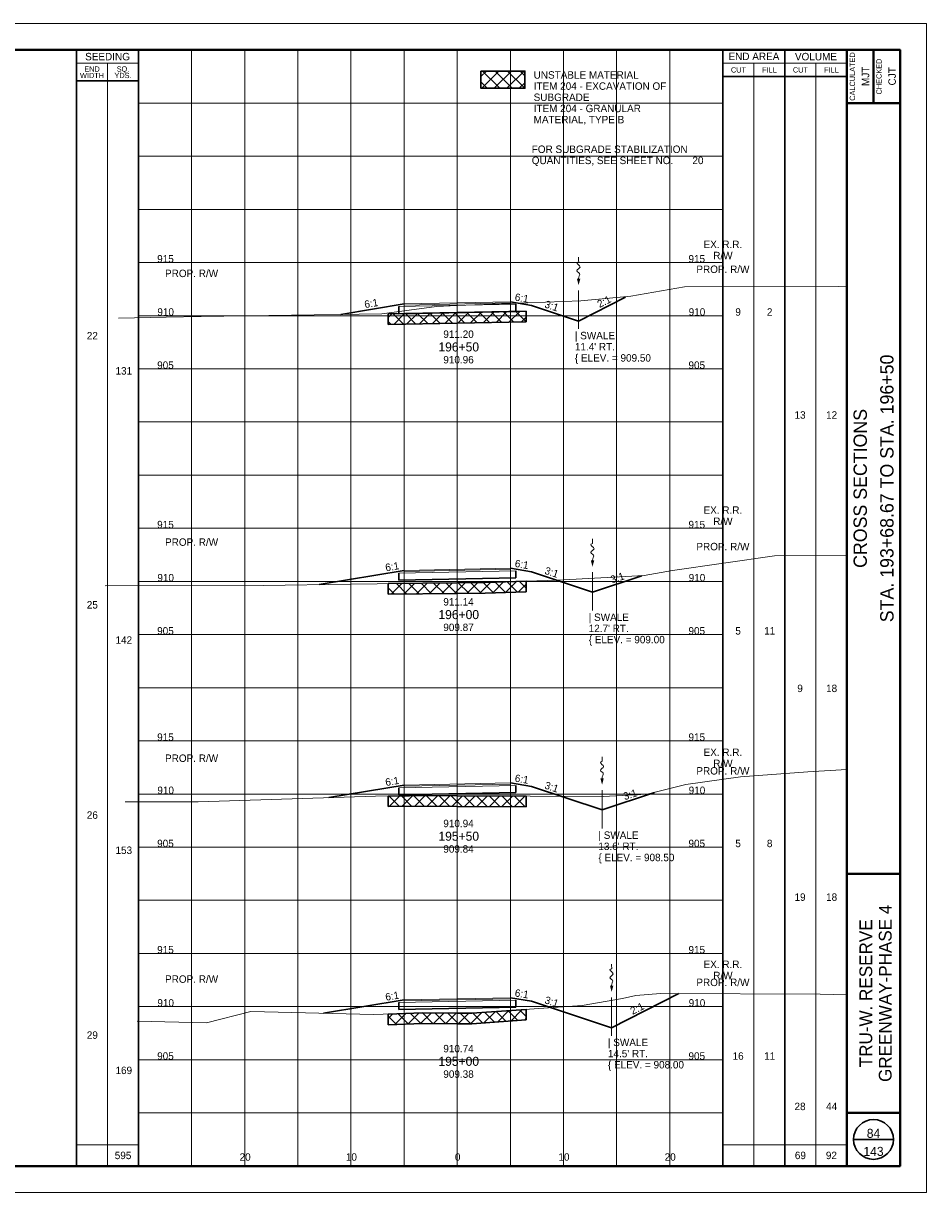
# Paper-space layout 'Layout1' of a CAD drawing. Header units: feet. Extents: x -1084 to 2301, y -843 to 1840.
# Tile 33 of 46: x 75 to 160, y 1148 to 1258. Entities that reach past the tile are written whole.
import ezdxf
from ezdxf.enums import TextEntityAlignment as Align

# ---------------------------------------------------------------- set-up
doc = ezdxf.new("R2010")
doc.units = ezdxf.units.FT
doc.header["$LTSCALE"] = 10
doc.header["$MEASUREMENT"] = 0
for name, pattern in [('cl5', [50, 1.25, -1.25, 45, -1.25, 1.25]), ('DGN Style 2', [42.257429, 25.354457, -16.902971]), ('DGN Style 3', [59.1604, 42.257429, -16.902971]), ('esmtrrex', [4.75, 0.8, -0.325, -0.325, 0.8, -0.3, 0.8, -0.3, 0.8, -0.3]), ('rowpr', [5.45, 1, -0.225, -0.225, 4])]:
    doc.linetypes.add(name, pattern=pattern)
for name, color, linetype, lineweight in [('DR_P_Flow_Arrow', 151, 'Continuous', 13), ('DR_P_Text', 7, 'Continuous', 13), ('GE_P_CL_5', 7, 'cl5', 13), ('PV_P_Text', 7, 'Continuous', 13), ('RW_P_Fee_RW', 193, 'rowpr', 40), ('RW_X_Esmt_RR', 6, 'esmtrrex', 30), ('SH_Border', 7, 'Continuous', 40), ('SH_Data', 7, 'Continuous', 0), ('SH_Major_Grid_Line', 254, 'Continuous', 13), ('SH_Text', 7, 'Continuous', 13), ('TX_P_1', 7, 'Continuous', 13), ('TX_P_5', 7, 'Continuous', 13), ('TX_X_5', 7, 'Continuous', 0), ('XS_P_Finished_Grade', 3, 'Continuous', 30), ('XS_P_Pavt_Surface', 251, 'Continuous', 13), ('XS_P_Subgrade', 4, 'Continuous', 30), ('XS_P_Undercut', 230, 'Continuous', 30), ('XS_X_Ground_Line', 3, 'DGN Style 2', 13)]:
    doc.layers.add(name, color=color, linetype=linetype, lineweight=lineweight)
doc.layers.add('SH_Cut_Line', color=7, linetype='DGN Style 3', lineweight=0, plot=False)
doc.layers.add('XS_P_Pavt_Layers', color=251, linetype='Continuous', lineweight=0, transparency=0.5)
doc.styles.add('Slanted-Normal LS 0.50', font='font31.shx', dxfattribs={"height": 0.14})
doc.styles.add('Slanted-Sub Title', font='font31.shx', dxfattribs={"height": 0.17})
doc.styles.add('Style-font30', font='font30.shx')
doc.styles.add('Style-font31', font='font31.shx')
doc.styles.add('Style-font70', font='font70.shx')

# ---------------------------------------------------------------- blocks, each defined once
blk = doc.blocks.new('CROSS_SPLIT_3')
at = {"layer": 'SH_Border', "color": 7, "linetype": 'Continuous', "lineweight": 40}
for p, q in [((32.5, 0.5), (32.5, 21.5)), ((33, 21.5), (33, 20.5)), ((32.5, 20.5), (33.5, 20.5)), ((32.5, 6), (33.5, 6)), ((32.5, 1.5), (33.5, 1.5))]:
    blk.add_line(p, q, dxfattribs=at)
at = {"layer": 'SH_Border', "color": 7, "linetype": 'Continuous', "lineweight": 40, "flags": 128}
blk.add_lwpolyline([(2, 21.5), (33.5, 21.5), (33.5, 0.5), (2, 0.5), (2, 21.5)], close=True, dxfattribs=at)
at = {"layer": 'SH_Cut_Line', "color": 7, "linetype": 'DGN Style 3', "lineweight": 0, "flags": 128}
blk.add_lwpolyline([(0, 0), (34, 0), (34, 22), (0, 22), (0, 0)], close=True, dxfattribs=at)
at = {"layer": 'SH_Data', "color": 7, "linetype": 'Continuous', "lineweight": 30}
for p, q in [((18, 0.5), (18, 21.5)), ((19.166, 0.5), (19.166, 21.5)), ((30.166, 0.5), (30.166, 21.5)), ((31.333, 0.5), (31.333, 21.5)), ((19.166, 20.917), (18, 20.917)), ((30.166, 21), (32.5, 21)), ((32.625, 1), (33.375, 1))]:
    blk.add_line(p, q, dxfattribs=at)
at = {"layer": 'SH_Data', "color": 7, "linetype": 'Continuous', "lineweight": 0}
for p, q in [((19.166, 21.25), (18, 21.25)), ((30.166, 21.25), (32.5, 21.25))]:
    blk.add_line(p, q, dxfattribs=at)
at = {"layer": 'SH_Data', "color": 7, "linetype": 'Continuous', "lineweight": 13}
for p, q in [((18.583, 0.5), (18.583, 21.25)), ((30.75, 0.5), (30.75, 21.25)), ((31.917, 0.5), (31.917, 21.25)), ((18, 0.9), (19.166, 0.9)), ((30.166, 0.9), (32.5, 0.9))]:
    blk.add_line(p, q, dxfattribs=at)
at = {"layer": 'SH_Data', "color": 7, "linetype": 'Continuous', "lineweight": 30}
blk.add_circle((33, 1), 0.375, dxfattribs=at)
at = {"layer": 'SH_Major_Grid_Line', "color": 254, "linetype": 'Continuous', "lineweight": 13}
for p, q in [((20.166, 0.5), (20.166, 21.5)), ((21.166, 0.5), (21.166, 21.5)), ((22.166, 0.5), (22.166, 21.5)), ((23.166, 0.5), (23.166, 21.5)), ((24.166, 0.5), (24.166, 21.5)), ((25.166, 0.5), (25.166, 21.5)), ((26.166, 0.5), (26.166, 21.5)), ((27.166, 0.5), (27.166, 21.5)), ((28.166, 0.5), (28.166, 21.5)), ((29.166, 0.5), (29.166, 21.5)), ((19.166, 20.5), (30.166, 20.5)), ((19.166, 19.5), (30.166, 19.5)), ((19.166, 18.5), (30.166, 18.5)), ((19.166, 17.5), (30.166, 17.5)), ((19.166, 16.5), (30.166, 16.5)), ((19.166, 15.5), (30.166, 15.5)), ((19.166, 14.5), (30.166, 14.5)), ((19.166, 13.5), (30.166, 13.5)), ((19.166, 12.5), (30.166, 12.5)), ((19.166, 11.5), (30.166, 11.5)), ((19.166, 10.5), (30.166, 10.5)), ((19.166, 9.5), (30.166, 9.5)), ((19.166, 8.5), (30.166, 8.5)), ((19.166, 7.5), (30.166, 7.5)), ((19.166, 6.5), (30.166, 6.5)), ((19.166, 5.5), (30.166, 5.5)), ((19.166, 4.5), (30.166, 4.5)), ((19.166, 3.5), (30.166, 3.5)), ((19.166, 2.5), (30.166, 2.5)), ((19.166, 1.5), (30.166, 1.5))]:
    blk.add_line(p, q, dxfattribs=at)
at = {"layer": 'SH_Data', "color": 7, "linetype": 'Continuous', "lineweight": 13, "style": 'Style-font30'}
for s, p in [('SEEDING', (18.584, 21.375)), ('END AREA', (30.75, 21.379)), ('VOLUME', (31.917, 21.375))]:
    blk.add_text(s, height=0.14, dxfattribs=at).set_placement(p, align=Align.MIDDLE_CENTER)
at = {"layer": 'SH_Data', "color": 7, "linetype": 'Continuous', "lineweight": 0, "style": 'Style-font30'}
for s, p in [('CALCULATED', (32.553, 21)), ('CHECKED', (33.053, 21))]:
    blk.add_text(s, height=0.1, rotation=90, dxfattribs=at).set_placement(p, align=Align.TOP_CENTER)
for s, p in [('CUT', (30.459, 21.125)), ('FILL', (31.042, 21.125)), ('CUT', (31.625, 21.125)), ('FILL', (32.208, 21.125))]:
    blk.add_text(s, height=0.1, dxfattribs=at).set_placement(p, align=Align.MIDDLE_CENTER)
at = {"layer": 'SH_Data', "color": 7, "linetype": 'Continuous', "lineweight": 0, "char_height": 0.14, "attachment_point": 5, "line_spacing_factor": 0.728571, "style": 'Style-font30'}
for s, insert in [('\\H0.714286x;END\\PWIDTH', (18.292, 21.08)), ('\\H0.714286x;SQ.\\PYDS.', (18.875, 21.08))]:
    blk.add_mtext(s, dxfattribs=dict(at, insert=insert))
at = {"layer": 'SH_Data', "lineweight": 13, "style": 'Style-font30'}
for p in [(32.92, 21.004), (33.42, 21.004)]:
    blk.add_attdef('Text', text='', height=0.14, rotation=90, dxfattribs=at).set_placement(p, align=Align.CENTER)
at = {"layer": 'SH_Data', "color": 7, "linetype": 'Continuous', "lineweight": 0, "style": 'Style-font70'}
for p in [(32.75, 13.25), (33.252, 13.25)]:
    blk.add_attdef('Text', text='', height=0.25, rotation=90, dxfattribs=at).set_placement(p, align=Align.MIDDLE_CENTER)
at = {"layer": 'TX_P_1', "color": 7, "style": 'Style-font70'}
for p in [(32.75, 3.75), (33.25, 3.75)]:
    blk.add_attdef('Text', text='', height=0.25, rotation=90, dxfattribs=at).set_placement(p, align=Align.MIDDLE_CENTER)
blk = doc.blocks.new('XS POINT_236')
at = {"layer": 'RW_X_Esmt_RR', "linetype": 'DGN Style 3', "lineweight": 0}
blk.add_line((0, 3.5), (0, -3.5), dxfattribs=at)
blk = doc.blocks.new('GPKLBL_292')
at = {"layer": 'TX_P_5', "linetype": 'Continuous', "insert": (-0.51, 0.98), "char_height": 0.7, "attachment_point": 1, "rotation": 350.5377, "line_spacing_factor": 0.6, "style": 'Style-font31'}
blk.add_mtext('6:1', dxfattribs=at)
blk = doc.blocks.new('GPKLBL_293')
at = {"layer": 'TX_P_5', "linetype": 'Continuous', "extrusion": (0, 0, -1), "insert": (-0.46, 0.97), "char_height": 0.7, "attachment_point": 3, "text_direction": (-0.986394, 0.164399, 0), "line_spacing_factor": 0.6, "style": 'Style-font31'}
blk.add_mtext('6:1', dxfattribs=at)
blk = doc.blocks.new('GPKLBL_294')
at = {"layer": 'TX_P_5', "linetype": 'Continuous', "insert": (-0.51, 0.98), "char_height": 0.7, "attachment_point": 1, "rotation": 350.5377, "line_spacing_factor": 0.6, "style": 'Style-font31'}
blk.add_mtext('3:1', dxfattribs=at)
blk = doc.blocks.new('DFL-P_57')
at = {"layer": 'DR_P_Flow_Arrow', "color": 151, "linetype": 'Continuous', "lineweight": 13}
blk.add_open_spline([(-0.08, 0), (-0.081, 0), (-0.082, 0), (-0.083, 0), (-0.094, 0), (-0.105, 0.005), (-0.116, 0.008), (-0.123, 0.01), (-0.131, 0.013), (-0.137, 0.015), (-0.152, 0.02), (-0.165, -0.02), (-0.179, -0.022), (-0.195, -0.023), (-0.212, 0.018), (-0.228, 0.019), (-0.245, 0.021), (-0.266, -0.028), (-0.284, -0.022), (-0.29, -0.02), (-0.287, 0.001), (-0.295, 0.001), (-0.313, 0), (-0.332, 0), (-0.35, 0)], degree=3, knots=[0, 0, 0, 0, 0.009646, 0.009646, 0.009646, 0.112481, 0.112481, 0.112481, 0.179673, 0.179673, 0.179673, 0.350625, 0.350625, 0.350625, 0.544565, 0.544565, 0.544565, 0.756426, 0.756426, 0.756426, 0.832712, 0.832712, 0.832712, 1, 1, 1, 1], dxfattribs=at)
at = {"layer": 'DR_P_Flow_Arrow', "color": 151, "linetype": 'Continuous', "lineweight": 0, "extrusion": (0, 0, -1)}
blk.add_solid([(0.08, 0.021), (0, 0), (0.08, -0.021)], dxfattribs=at)
blk = doc.blocks.new('GPKLBL_295')
at = {"layer": 'TX_P_5', "linetype": 'Continuous', "extrusion": (0, 0, -1), "insert": (-0.49, 0.97), "char_height": 0.7, "attachment_point": 3, "text_direction": (-0.986394, 0.164399, 0), "line_spacing_factor": 0.6, "style": 'Style-font31'}
blk.add_mtext('2:1', dxfattribs=at)
blk = doc.blocks.new('XS POINT_237')
at = {"layer": 'RW_P_Fee_RW', "linetype": 'Continuous', "lineweight": 13}
blk.add_line((0, 3.5), (0, -3.5), dxfattribs=at)
blk = doc.blocks.new('XS POINT_238')
at = {"layer": 'RW_P_Fee_RW', "linetype": 'Continuous', "lineweight": 13}
blk.add_line((0, 3.5), (0, -3.5), dxfattribs=at)
blk = doc.blocks.new('XS POINT_239')
at = {"layer": 'RW_X_Esmt_RR', "linetype": 'DGN Style 3', "lineweight": 0}
blk.add_line((0, 3.5), (0, -3.5), dxfattribs=at)
blk = doc.blocks.new('GPKLBL_296')
at = {"layer": 'TX_P_5', "linetype": 'Continuous', "extrusion": (0, 0, -1), "insert": (-0.46, 0.97), "char_height": 0.7, "attachment_point": 3, "text_direction": (-0.986394, 0.164399, 0), "line_spacing_factor": 0.6, "style": 'Style-font31'}
blk.add_mtext('6:1', dxfattribs=at)
blk = doc.blocks.new('GPKLBL_297')
at = {"layer": 'TX_P_5', "linetype": 'Continuous', "insert": (-0.51, 0.98), "char_height": 0.7, "attachment_point": 1, "rotation": 350.5377, "line_spacing_factor": 0.6, "style": 'Style-font31'}
blk.add_mtext('6:1', dxfattribs=at)
blk = doc.blocks.new('GPKLBL_298')
at = {"layer": 'TX_P_5', "linetype": 'Continuous', "insert": (-0.51, 0.98), "char_height": 0.7, "attachment_point": 1, "rotation": 350.5377, "line_spacing_factor": 0.6, "style": 'Style-font31'}
blk.add_mtext('3:1', dxfattribs=at)
blk = doc.blocks.new('GPKLBL_299')
at = {"layer": 'TX_P_5', "linetype": 'Continuous', "extrusion": (0, 0, -1), "insert": (-0.49, 0.97), "char_height": 0.7, "attachment_point": 3, "text_direction": (-0.986394, 0.164399, 0), "line_spacing_factor": 0.6, "style": 'Style-font31'}
blk.add_mtext('3:1', dxfattribs=at)
blk = doc.blocks.new('DFL-P_58')
at = {"layer": 'DR_P_Flow_Arrow', "color": 151, "linetype": 'Continuous', "lineweight": 13}
blk.add_open_spline([(-0.08, 0), (-0.081, 0), (-0.082, 0), (-0.083, 0), (-0.094, 0), (-0.105, 0.005), (-0.116, 0.008), (-0.123, 0.01), (-0.131, 0.013), (-0.137, 0.015), (-0.152, 0.02), (-0.165, -0.02), (-0.179, -0.022), (-0.195, -0.023), (-0.212, 0.018), (-0.228, 0.019), (-0.245, 0.021), (-0.266, -0.028), (-0.284, -0.022), (-0.29, -0.02), (-0.287, 0.001), (-0.295, 0.001), (-0.313, 0), (-0.332, 0), (-0.35, 0)], degree=3, knots=[0, 0, 0, 0, 0.009646, 0.009646, 0.009646, 0.112481, 0.112481, 0.112481, 0.179673, 0.179673, 0.179673, 0.350625, 0.350625, 0.350625, 0.544565, 0.544565, 0.544565, 0.756426, 0.756426, 0.756426, 0.832712, 0.832712, 0.832712, 1, 1, 1, 1], dxfattribs=at)
at = {"layer": 'DR_P_Flow_Arrow', "color": 151, "linetype": 'Continuous', "lineweight": 0, "extrusion": (0, 0, -1)}
blk.add_solid([(0.08, 0.021), (0, 0), (0.08, -0.021)], dxfattribs=at)
blk = doc.blocks.new('XS POINT_240')
at = {"layer": 'RW_P_Fee_RW', "linetype": 'Continuous', "lineweight": 13}
blk.add_line((0, 3.5), (0, -3.5), dxfattribs=at)
blk = doc.blocks.new('XS POINT_241')
at = {"layer": 'RW_P_Fee_RW', "linetype": 'Continuous', "lineweight": 13}
blk.add_line((0, 3.5), (0, -3.5), dxfattribs=at)
blk = doc.blocks.new('XS POINT_242')
at = {"layer": 'RW_X_Esmt_RR', "linetype": 'DGN Style 3', "lineweight": 0}
blk.add_line((0, 3.5), (0, -3.5), dxfattribs=at)
blk = doc.blocks.new('GPKLBL_300')
at = {"layer": 'TX_P_5', "linetype": 'Continuous', "insert": (-0.51, 0.98), "char_height": 0.7, "attachment_point": 1, "rotation": 350.5377, "line_spacing_factor": 0.6, "style": 'Style-font31'}
blk.add_mtext('6:1', dxfattribs=at)
blk = doc.blocks.new('GPKLBL_301')
at = {"layer": 'TX_P_5', "linetype": 'Continuous', "extrusion": (0, 0, -1), "insert": (-0.46, 0.97), "char_height": 0.7, "attachment_point": 3, "text_direction": (-0.986394, 0.164399, 0), "line_spacing_factor": 0.6, "style": 'Style-font31'}
blk.add_mtext('6:1', dxfattribs=at)
blk = doc.blocks.new('GPKLBL_302')
at = {"layer": 'TX_P_5', "linetype": 'Continuous', "insert": (-0.51, 0.98), "char_height": 0.7, "attachment_point": 1, "rotation": 350.5377, "line_spacing_factor": 0.6, "style": 'Style-font31'}
blk.add_mtext('3:1', dxfattribs=at)
blk = doc.blocks.new('DFL-P_59')
at = {"layer": 'DR_P_Flow_Arrow', "color": 151, "linetype": 'Continuous', "lineweight": 13}
blk.add_open_spline([(-0.08, 0), (-0.081, 0), (-0.082, 0), (-0.083, 0), (-0.094, 0), (-0.105, 0.005), (-0.116, 0.008), (-0.123, 0.01), (-0.131, 0.013), (-0.137, 0.015), (-0.152, 0.02), (-0.165, -0.02), (-0.179, -0.022), (-0.195, -0.023), (-0.212, 0.018), (-0.228, 0.019), (-0.245, 0.021), (-0.266, -0.028), (-0.284, -0.022), (-0.29, -0.02), (-0.287, 0.001), (-0.295, 0.001), (-0.313, 0), (-0.332, 0), (-0.35, 0)], degree=3, knots=[0, 0, 0, 0, 0.009646, 0.009646, 0.009646, 0.112481, 0.112481, 0.112481, 0.179673, 0.179673, 0.179673, 0.350625, 0.350625, 0.350625, 0.544565, 0.544565, 0.544565, 0.756426, 0.756426, 0.756426, 0.832712, 0.832712, 0.832712, 1, 1, 1, 1], dxfattribs=at)
at = {"layer": 'DR_P_Flow_Arrow', "color": 151, "linetype": 'Continuous', "lineweight": 0, "extrusion": (0, 0, -1)}
blk.add_solid([(0.08, 0.021), (0, 0), (0.08, -0.021)], dxfattribs=at)
blk = doc.blocks.new('GPKLBL_303')
at = {"layer": 'TX_P_5', "linetype": 'Continuous', "extrusion": (0, 0, -1), "insert": (-0.49, 0.97), "char_height": 0.7, "attachment_point": 3, "text_direction": (-0.986394, 0.164399, 0), "line_spacing_factor": 0.6, "style": 'Style-font31'}
blk.add_mtext('3:1', dxfattribs=at)
blk = doc.blocks.new('XS POINT_243')
at = {"layer": 'RW_P_Fee_RW', "linetype": 'Continuous', "lineweight": 13}
blk.add_line((0, 3.5), (0, -3.5), dxfattribs=at)
blk = doc.blocks.new('XS POINT_244')
at = {"layer": 'RW_P_Fee_RW', "linetype": 'Continuous', "lineweight": 13}
blk.add_line((0, 3.5), (0, -3.5), dxfattribs=at)
blk = doc.blocks.new('XS POINT_245')
at = {"layer": 'RW_X_Esmt_RR', "linetype": 'DGN Style 3', "lineweight": 0}
blk.add_line((0, 3.5), (0, -3.5), dxfattribs=at)
blk = doc.blocks.new('GPKLBL_304')
at = {"layer": 'TX_P_5', "linetype": 'Continuous', "extrusion": (0, 0, -1), "insert": (-0.46, 0.97), "char_height": 0.7, "attachment_point": 3, "text_direction": (-0.986394, 0.164399, 0), "line_spacing_factor": 0.6, "style": 'Style-font31'}
blk.add_mtext('6:1', dxfattribs=at)
blk = doc.blocks.new('GPKLBL_305')
at = {"layer": 'TX_P_5', "linetype": 'Continuous', "insert": (-0.51, 0.98), "char_height": 0.7, "attachment_point": 1, "rotation": 350.5377, "line_spacing_factor": 0.6, "style": 'Style-font31'}
blk.add_mtext('6:1', dxfattribs=at)
blk = doc.blocks.new('GPKLBL_306')
at = {"layer": 'TX_P_5', "linetype": 'Continuous', "insert": (-0.51, 0.98), "char_height": 0.7, "attachment_point": 1, "rotation": 350.5377, "line_spacing_factor": 0.6, "style": 'Style-font31'}
blk.add_mtext('3:1', dxfattribs=at)
blk = doc.blocks.new('DFL-P_60')
at = {"layer": 'DR_P_Flow_Arrow', "color": 151, "linetype": 'Continuous', "lineweight": 13}
blk.add_open_spline([(-0.08, 0), (-0.081, 0), (-0.082, 0), (-0.083, 0), (-0.094, 0), (-0.105, 0.005), (-0.116, 0.008), (-0.123, 0.01), (-0.131, 0.013), (-0.137, 0.015), (-0.152, 0.02), (-0.165, -0.02), (-0.179, -0.022), (-0.195, -0.023), (-0.212, 0.018), (-0.228, 0.019), (-0.245, 0.021), (-0.266, -0.028), (-0.284, -0.022), (-0.29, -0.02), (-0.287, 0.001), (-0.295, 0.001), (-0.313, 0), (-0.332, 0), (-0.35, 0)], degree=3, knots=[0, 0, 0, 0, 0.009646, 0.009646, 0.009646, 0.112481, 0.112481, 0.112481, 0.179673, 0.179673, 0.179673, 0.350625, 0.350625, 0.350625, 0.544565, 0.544565, 0.544565, 0.756426, 0.756426, 0.756426, 0.832712, 0.832712, 0.832712, 1, 1, 1, 1], dxfattribs=at)
at = {"layer": 'DR_P_Flow_Arrow', "color": 151, "linetype": 'Continuous', "lineweight": 0, "extrusion": (0, 0, -1)}
blk.add_solid([(0.08, 0.021), (0, 0), (0.08, -0.021)], dxfattribs=at)
blk = doc.blocks.new('GPKLBL_307')
at = {"layer": 'TX_P_5', "linetype": 'Continuous', "extrusion": (0, 0, -1), "insert": (-0.49, 0.97), "char_height": 0.7, "attachment_point": 3, "text_direction": (-0.986394, 0.164399, 0), "line_spacing_factor": 0.6, "style": 'Style-font31'}
blk.add_mtext('2:1', dxfattribs=at)
blk = doc.blocks.new('XS POINT_246')
at = {"layer": 'RW_P_Fee_RW', "linetype": 'Continuous', "lineweight": 13}
blk.add_line((0, 3.5), (0, -3.5), dxfattribs=at)
blk = doc.blocks.new('XS POINT_247')
at = {"layer": 'RW_P_Fee_RW', "linetype": 'Continuous', "lineweight": 13}
blk.add_line((0, 3.5), (0, -3.5), dxfattribs=at)

psp = doc.layouts.get("Layout1")

# ---------------------------------------------------------------- hatches: boundary and pattern name
at = {"layer": 'XS_P_Undercut', "lineweight": 0}
h = psp.add_hatch(dxfattribs=at)
h.set_pattern_fill('CROSSHATCH', color=256, style=0, pattern_type=2)
h.set_pattern_definition([(45, (121.33914, 1247.5329), (-0.58926, 0.58926), []), (315, (121.33914, 1247.5329), (0.58926, 0.58926), [])])
h.paths.add_polyline_path([(118.05, 1251.4), (122.19, 1251.4), (122.19, 1253.02), (118.05, 1253.02)])
h = psp.add_hatch(dxfattribs=at)
h.set_pattern_fill('CROSSHATCH', color=256, style=0, pattern_type=2)
h.set_pattern_definition([(45, (120.9308, 1229.6342), (-0.589255, 0.589255), []), (315, (120.9308, 1229.6342), (0.589255, 0.589255), [])])
h.paths.add_polyline_path([(110.33, 1230.18), (109.33, 1230.16), (109.33, 1229.16), (122.33, 1229.42), (122.33, 1230.42), (121.33, 1230.4)])
h = psp.add_hatch(dxfattribs=at)
h.set_pattern_fill('CROSSHATCH', color=256, style=0, pattern_type=2)
h.set_pattern_definition([(45, (119.7854, 1204.5461), (-0.589255, 0.589255), []), (315, (119.7854, 1204.5461), (0.589255, 0.589255), [])])
h.paths.add_polyline_path([(122.33, 1204.03), (122.33, 1205.03), (118.47, 1204.9), (115.83, 1204.87), (109.33, 1204.79), (109.33, 1203.79), (115.83, 1203.87), (118.47, 1203.9)])
h = psp.add_hatch(dxfattribs=at)
h.set_pattern_fill('CROSSHATCH', color=256, style=0, pattern_type=2)
h.set_pattern_definition([(45, (120.5196, 1184.3102), (-0.589255, 0.589255), []), (315, (120.5196, 1184.3102), (0.589255, 0.589255), [])])
h.paths.add_polyline_path([(109.33, 1184.81), (109.33, 1183.81), (113.35, 1183.86), (115.83, 1183.84), (122.33, 1183.8), (122.33, 1184.8), (115.83, 1184.84), (113.35, 1184.86), (110.33, 1184.82)])
h = psp.add_hatch(dxfattribs=at)
h.set_pattern_fill('CROSSHATCH', color=256, style=0, pattern_type=2)
h.set_pattern_definition([(45, (121.2245, 1163.9862), (-0.589255, 0.589255), []), (315, (121.2245, 1163.9862), (0.589255, 0.589255), [])])
h.paths.add_polyline_path([(122.33, 1163.74), (122.33, 1164.74), (117.21, 1164.38), (115.83, 1164.38), (112.55, 1164.4), (109.33, 1164.3), (109.33, 1163.3), (112.55, 1163.4), (115.83, 1163.38), (117.21, 1163.38)])

# ---------------------------------------------------------------- linework, layer by layer
at = {"layer": 'GE_P_CL_5'}
for p, q in [((127.25, 1232.36), (127.25, 1228.76)), ((128.56, 1205.86), (128.56, 1202.26)), ((129.46, 1185.36), (129.46, 1181.76)), ((130.36, 1165.86), (130.36, 1162.26))]:
    psp.add_line(p, q, dxfattribs=at)
at = {"layer": 'XS_P_Finished_Grade'}
for p, q in [((104.88, 1230.11), (110.83, 1231.11)), ((122.83, 1230.97), (120.83, 1231.31)), ((127.25, 1229.5), (122.83, 1230.97)), ((131.67, 1231.75), (127.25, 1229.5)), ((102.84, 1204.71), (110.83, 1206.04)), ((122.83, 1205.91), (120.83, 1206.24)), ((128.56, 1204), (122.83, 1205.91)), ((128.56, 1204), (133.19, 1205.54)), ((103.76, 1184.67), (110.83, 1185.84)), ((122.83, 1185.71), (120.83, 1186.04)), ((129.46, 1183.5), (122.83, 1185.71)), ((129.46, 1183.5), (134.4, 1185.14)), ((136.68, 1166.22), (130.36, 1163)), ((103.24, 1164.38), (110.83, 1165.64)), ((122.83, 1165.51), (120.83, 1165.84)), ((130.36, 1163), (122.83, 1165.51))]:
    psp.add_line(p, q, dxfattribs=at)
at = {"layer": 'XS_P_Pavt_Layers', "color": 2, "lineweight": 13}
for p, q in [((110.33, 1230.85), (121.33, 1231.07)), ((110.83, 1231), (120.83, 1231.2)), ((110.33, 1205.78), (121.33, 1206)), ((110.83, 1205.94), (120.83, 1206.14)), ((110.33, 1185.58), (121.33, 1185.8)), ((110.83, 1185.74), (120.83, 1185.94)), ((110.33, 1165.38), (121.33, 1165.6)), ((110.83, 1165.54), (120.83, 1165.74))]:
    psp.add_line(p, q, dxfattribs=at)
at = {"layer": 'XS_P_Pavt_Surface', "color": 193}
for p, q in [((110.83, 1231.11), (120.83, 1231.31)), ((110.83, 1231.11), (110.83, 1230.86)), ((120.83, 1231.31), (120.83, 1231.06)), ((110.83, 1206.04), (120.83, 1206.24)), ((110.83, 1206.04), (110.83, 1205.79)), ((120.83, 1206.24), (120.83, 1205.99)), ((110.83, 1185.84), (120.83, 1186.04)), ((110.83, 1185.84), (110.83, 1185.59)), ((120.83, 1186.04), (120.83, 1185.79)), ((110.83, 1165.64), (120.83, 1165.84)), ((110.83, 1165.64), (110.83, 1165.39)), ((120.83, 1165.84), (120.83, 1165.59))]:
    psp.add_line(p, q, dxfattribs=at)
at = {"layer": 'XS_P_Subgrade'}
for p, q in [((121.33, 1231.07), (121.33, 1230.4)), ((110.33, 1230.85), (110.33, 1230.18)), ((110.33, 1230.18), (121.33, 1230.4)), ((110.33, 1205.78), (110.33, 1205.12)), ((121.33, 1206), (121.33, 1205.34)), ((110.33, 1205.12), (121.33, 1205.34)), ((121.33, 1185.8), (121.33, 1185.14)), ((110.33, 1185.58), (110.33, 1184.92)), ((110.33, 1184.92), (121.33, 1185.14)), ((110.33, 1165.38), (110.33, 1164.72)), ((110.33, 1164.72), (121.33, 1164.94)), ((121.33, 1165.6), (121.33, 1164.94))]:
    psp.add_line(p, q, dxfattribs=at)
at = {"layer": 'XS_P_Undercut'}
for p, q in [((109.33, 1230.16), (122.33, 1230.42)), ((109.33, 1230.16), (109.33, 1229.16)), ((122.33, 1230.42), (122.33, 1229.42)), ((109.33, 1229.16), (122.33, 1229.42)), ((109.33, 1204.79), (109.33, 1203.79)), ((122.33, 1205.03), (122.33, 1204.03)), ((109.33, 1184.81), (109.33, 1183.81)), ((122.33, 1184.8), (122.33, 1183.8)), ((109.33, 1164.3), (109.33, 1163.3)), ((122.33, 1164.74), (122.33, 1163.74))]:
    psp.add_line(p, q, dxfattribs=at)
at = {"layer": 'XS_P_Undercut', "flags": 128}
psp.add_lwpolyline([(118.05, 1253.02), (122.19, 1253.02), (122.19, 1251.4), (118.05, 1251.4), (118.05, 1253.02)], close=True, dxfattribs=at)
at = {"layer": 'XS_P_Undercut', "lineweight": 0, "flags": 128}
for points in [[(118.05, 1251.4), (122.19, 1251.4), (122.19, 1253.02), (118.05, 1253.02), (118.05, 1251.4)], [(110.33, 1230.18), (109.33, 1230.16), (109.33, 1229.16), (122.33, 1229.42), (122.33, 1230.42), (121.33, 1230.4), (110.33, 1230.18)], [(122.33, 1204.03), (122.33, 1205.03), (118.47, 1204.9), (115.83, 1204.87), (109.33, 1204.79), (109.33, 1203.79), (115.83, 1203.87), (118.47, 1203.9), (122.33, 1204.03)], [(109.33, 1184.81), (109.33, 1183.81), (113.35, 1183.86), (115.83, 1183.84), (122.33, 1183.8), (122.33, 1184.8), (115.83, 1184.84), (113.35, 1184.86), (110.33, 1184.82), (109.33, 1184.81)], [(122.33, 1163.74), (122.33, 1164.74), (117.21, 1164.38), (115.83, 1164.38), (112.55, 1164.4), (109.33, 1164.3), (109.33, 1163.3), (112.55, 1163.4), (115.83, 1163.38), (117.21, 1163.38), (122.33, 1163.74)]]:
    psp.add_lwpolyline(points, close=True, dxfattribs=at)
at = {"layer": 'XS_P_Undercut', "flags": 128}
for points in [[(109.33, 1204.79), (115.83, 1204.87), (118.47, 1204.9), (122.33, 1205.03)], [(109.33, 1203.79), (115.83, 1203.87), (118.47, 1203.9), (122.33, 1204.03)], [(109.33, 1184.81), (113.35, 1184.86), (115.83, 1184.84), (122.33, 1184.8)], [(109.33, 1183.81), (113.35, 1183.86), (115.83, 1183.84), (122.33, 1183.8)], [(109.33, 1164.3), (112.55, 1164.4), (115.83, 1164.38), (117.21, 1164.38), (122.33, 1164.74)], [(109.33, 1163.3), (112.55, 1163.4), (115.83, 1163.38), (117.21, 1163.38), (122.33, 1163.74)]]:
    psp.add_lwpolyline(points, dxfattribs=at)
at = {"layer": 'XS_X_Ground_Line', "flags": 128}
for points in [[(83.94, 1229.76), (88.44, 1229.85), (91.74, 1229.91), (108.74, 1230.18), (113.89, 1230.88), (115.83, 1230.96), (127.46, 1231.4), (132.15, 1231.83), (137.23, 1232.72), (151.7, 1232.76), (152.5, 1232.73)], [(82.7, 1204.57), (97.61, 1204.63), (105.79, 1204.75), (115.83, 1204.87), (118.47, 1204.9), (125.26, 1205.13), (133.41, 1205.56), (136.08, 1206.02), (145.7, 1207.42), (152.5, 1207.45)], [(84.59, 1184.25), (91.44, 1184.28), (108.13, 1184.8), (113.35, 1184.86), (115.83, 1184.84), (129.55, 1184.76), (133.71, 1184.97), (137.35, 1185.88), (142.47, 1186.63), (148.81, 1187.09), (152.5, 1187.3)], [(85.7, 1163.64), (92.22, 1163.46), (96.41, 1164.55), (107.95, 1164.26), (112.55, 1164.4), (115.83, 1164.38), (117.21, 1164.38), (127.6, 1165.1), (131.37, 1165.76), (132.62, 1166.06), (134.97, 1166.23), (149.98, 1166.16), (152.5, 1166.11)]]:
    psp.add_lwpolyline(points, dxfattribs=at)

# ---------------------------------------------------------------- block references
at = {"layer": 'DR_P_Flow_Arrow', "color": 151, "linetype": 'Continuous', "lineweight": 0, "xscale": 7.5, "yscale": 7.5, "zscale": 7.5, "rotation": 269.9999999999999}
for name, p in [('DFL-P_60', (127.25, 1232.87)), ('DFL-P_59', (128.56, 1206.37)), ('DFL-P_58', (129.46, 1185.87)), ('DFL-P_57', (130.36, 1166.37))]:
    psp.add_blockref(name, p, dxfattribs=at)
at = {"layer": 'RW_P_Fee_RW', "linetype": 'Continuous', "lineweight": 13}
for name, p in [('XS POINT_246', (90.83, 1229.89)), ('XS POINT_247', (140.83, 1230.28)), ('XS POINT_243', (90.83, 1204.61)), ('XS POINT_244', (140.83, 1204.19)), ('XS POINT_240', (90.83, 1184.28)), ('XS POINT_241', (140.83, 1183.09)), ('XS POINT_237', (90.83, 1163.49)), ('XS POINT_238', (140.83, 1163.19))]:
    psp.add_blockref(name, p, dxfattribs=at)
at = {"layer": 'RW_X_Esmt_RR', "linetype": 'DGN Style 3', "lineweight": 0}
for name, p in [('XS POINT_245', (140.83, 1231.73)), ('XS POINT_242', (140.83, 1206.73)), ('XS POINT_239', (140.83, 1183.95)), ('XS POINT_236', (140.83, 1164))]:
    psp.add_blockref(name, p, dxfattribs=at)
at = {"layer": 'SH_Cut_Line', "color": 7, "linetype": 'DGN Style 3', "lineweight": 0}
ref = psp.add_blockref('CROSS_SPLIT_3', (-10, 1147.5), dxfattribs=dict(at, xscale=5, yscale=5, zscale=5))
ref.add_attrib('Text', 'CROSS SECTIONS', dxfattribs={"layer": 'SH_Data', "color": 7, "linetype": 'Continuous', "lineweight": 0, "height": 1.25, "rotation": 90, "style": 'Style-font70'}).set_placement((153.75, 1213.75), align=Align.MIDDLE_CENTER)
ref.add_attrib('Text', 'MJT', dxfattribs={"layer": 'SH_Data', "lineweight": 13, "height": 0.7, "rotation": 90, "style": 'Style-font30'}).set_placement((154.6, 1252.52), align=Align.CENTER)
ref.add_attrib('Text', 'CJT', dxfattribs={"layer": 'SH_Data', "lineweight": 13, "height": 0.7, "rotation": 90, "style": 'Style-font30'}).set_placement((157.1, 1252.52), align=Align.CENTER)
ref.add_attrib('Text', 'STA. 193+68.67 TO STA. 196+50', dxfattribs={"layer": 'SH_Data', "color": 7, "linetype": 'Continuous', "lineweight": 0, "height": 1.25, "rotation": 90, "style": 'Style-font70'}).set_placement((156.26, 1213.75), align=Align.MIDDLE_CENTER)
at = {"layer": 'TX_P_5', "linetype": 'Continuous'}
for name, p in [('GPKLBL_305', (121.83, 1231.14)), ('GPKLBL_300', (121.83, 1206.08)), ('GPKLBL_297', (121.83, 1185.88)), ('GPKLBL_292', (121.83, 1165.68))]:
    psp.add_blockref(name, p, dxfattribs=at)
at = {"layer": 'TX_P_5', "linetype": 'Continuous', "extrusion": (0, 0, -1)}
for name, p in [('GPKLBL_304', (-107.86, 1230.64)), ('GPKLBL_301', (-109.83, 1205.88)), ('GPKLBL_296', (-109.83, 1185.68)), ('GPKLBL_293', (-109.83, 1165.48))]:
    psp.add_blockref(name, p, dxfattribs=at)
at = {"layer": 'TX_P_5', "linetype": 'Continuous', "rotation": 351.0273524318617}
for name, p in [('GPKLBL_306', (124.56, 1230.41)), ('GPKLBL_302', (124.56, 1205.35)), ('GPKLBL_298', (124.56, 1185.15)), ('GPKLBL_294', (124.56, 1164.95))]:
    psp.add_blockref(name, p, dxfattribs=at)
at = {"layer": 'TX_P_5', "linetype": 'Continuous', "extrusion": (0, 0, -1)}
for name, p, rotation in [('GPKLBL_307', (-129.89, 1230.86), 342.4640465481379), ('GPKLBL_303', (-131.07, 1204.85), 351.0273524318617), ('GPKLBL_299', (-132.27, 1184.45), 351.0273524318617), ('GPKLBL_295', (-133, 1164.36), 342.4640465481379)]:
    psp.add_blockref(name, p, dxfattribs=dict(at, rotation=rotation))

# ---------------------------------------------------------------- texts
at = {"layer": 'DR_P_Text', "char_height": 0.7, "attachment_point": 1, "line_spacing_factor": 0.9}
for s, insert, style in [('UNSTABLE MATERIAL\\PITEM 204 - EXCAVATION OF\\PSUBGRADE\\PITEM 204 - GRANULAR\\PMATERIAL, TYPE B', (123.02, 1253), 'Slanted-Sub Title'), ('FOR SUBGRADE STABILIZATION\\PQUANTITIES, SEE SHEET NO.', (122.84, 1246.01), 'Slanted-Sub Title'), ('20\\P', (137.96, 1244.96), 'Style-font31')]:
    psp.add_mtext(s, dxfattribs=dict(at, insert=insert, style=style))
at = {"layer": 'PV_P_Text', "style": 'Slanted-Normal LS 0.50'}
for s, p in [('911.20', (115.95, 1227.91)), ('911.14', (115.95, 1202.73)), ('910.94', (115.95, 1181.88)), ('910.74', (115.95, 1160.7))]:
    psp.add_text(s, height=0.7, dxfattribs=at).set_placement(p, align=Align.CENTER)
at = {"layer": 'RW_P_Fee_RW', "linetype": 'Continuous', "lineweight": 13, "char_height": 0.7, "attachment_point": 2, "line_spacing_factor": 0.9, "style": 'Style-font31'}
for insert in [(90.83, 1234.33), (140.83, 1234.72), (90.83, 1209.05), (140.83, 1208.63), (90.83, 1188.72), (140.83, 1187.53), (90.83, 1167.94), (140.83, 1167.63)]:
    psp.add_mtext('PROP. R/W', dxfattribs=dict(at, insert=insert))
at = {"layer": 'RW_X_Esmt_RR', "linetype": 'Continuous', "lineweight": 0, "char_height": 0.7, "attachment_point": 8, "line_spacing_factor": 0.9, "style": 'Style-font31'}
for insert in [(140.83, 1235.3), (140.83, 1210.3), (140.83, 1187.52), (140.83, 1167.57)]:
    psp.add_mtext('EX. R.R.\\PR/W', dxfattribs=dict(at, insert=insert))
at = {"layer": 'SH_Data', "lineweight": 13, "insert": (155, 1150.94), "char_height": 0.85, "attachment_point": 8, "line_spacing_factor": 0.6, "style": 'Style-font30'}
psp.add_mtext('143\\P', dxfattribs=at)
at = {"layer": 'SH_Text', "style": 'Style-font31'}
for s, p in [('915', (88.37, 1235)), ('915', (138.37, 1235)), ('910', (88.39, 1230)), ('910', (138.39, 1230)), ('9', (142.26, 1230)), ('2', (145.23, 1230)), ('22', (81.49, 1227.77)), ('905', (88.37, 1225)), ('905', (138.37, 1225)), ('131', (84.45, 1224.46)), ('13', (148.09, 1220.31)), ('12', (151.06, 1220.31)), ('915', (88.37, 1210)), ('915', (138.37, 1210)), ('910', (88.39, 1205)), ('910', (138.39, 1205)), ('25', (81.49, 1202.45)), ('905', (88.37, 1200)), ('905', (138.37, 1200)), ('5', (142.26, 1200)), ('11', (145.23, 1200)), ('142', (84.45, 1199.13)), ('9', (148.09, 1194.59)), ('18', (151.06, 1194.59)), ('915', (88.37, 1190)), ('915', (138.37, 1190)), ('910', (88.39, 1185)), ('910', (138.39, 1185)), ('26', (81.49, 1182.67)), ('905', (88.37, 1180)), ('905', (138.37, 1180)), ('5', (142.26, 1180)), ('8', (145.23, 1180)), ('153', (84.45, 1179.36)), ('19', (148.09, 1174.95)), ('18', (151.06, 1174.95)), ('915', (88.37, 1170)), ('915', (138.37, 1170)), ('910', (88.39, 1165)), ('910', (138.39, 1165)), ('29', (81.49, 1161.97)), ('905', (88.37, 1160)), ('905', (138.37, 1160)), ('16', (142.26, 1160)), ('11', (145.23, 1160)), ('169', (84.45, 1158.65)), ('28', (148.09, 1155.26)), ('44', (151.06, 1155.26)), ('20', (95.87, 1150.5)), ('10', (105.87, 1150.5)), ('0', (115.87, 1150.5)), ('0', (115.87, 1150.5)), ('10', (125.87, 1150.5)), ('20', (135.87, 1150.5))]:
    psp.add_text(s, height=0.7, dxfattribs=at).set_placement(p, align=Align.CENTER)
for s, p in [('595', (84.38, 1151)), ('69', (148.12, 1151)), ('92', (151.04, 1151))]:
    psp.add_text(s, height=0.7, dxfattribs=at).set_placement(p, align=Align.MIDDLE_CENTER)
at = {"layer": 'SH_Text', "insert": (155.2, 1166.25), "char_height": 1.2, "attachment_point": 5, "rotation": 90, "line_spacing_factor": 0.9125, "style": 'Slanted-Normal LS 0.50'}
psp.add_mtext('\\Ffont70;TRU-W. RESERVE\\PGREENWAY-PHASE 4', dxfattribs=at)
at = {"layer": 'TX_P_5', "style": 'Slanted-Sub Title'}
for s, p in [('196+50', (115.97, 1227.06)), ('196+00', (115.97, 1201.88)), ('195+50', (115.97, 1181.03)), ('195+00', (115.97, 1159.85))]:
    psp.add_text(s, height=0.85, dxfattribs=at).set_placement(p, align=Align.MIDDLE_CENTER)
at = {"layer": 'TX_P_5', "line_spacing_factor": 0.9}
for s, insert, char_height, attachment_point, style in [("| SWALE\\P11.4' RT.\\P\\{ ELEV. = 909.50", (126.9, 1228.48), 0.7, 1, 'Slanted-Normal LS 0.50'), ("| SWALE\\P12.7' RT.\\P\\{ ELEV. = 909.00", (128.2, 1201.98), 0.7, 1, 'Slanted-Normal LS 0.50'), ("| SWALE\\P13.6' RT.\\P\\{ ELEV. = 908.50", (129.11, 1181.48), 0.7, 1, 'Slanted-Normal LS 0.50'), ("| SWALE\\P14.5' RT.\\P\\{ ELEV. = 908.00", (130.01, 1161.98), 0.7, 1, 'Slanted-Normal LS 0.50'), ('84\\P', (155, 1152.64), 0.85, 8, 'Style-font30'), ('143\\P', (155, 1150.94), 0.85, 8, 'Style-font30')]:
    psp.add_mtext(s, dxfattribs=dict(at, insert=insert, char_height=char_height, attachment_point=attachment_point, style=style))
at = {"layer": 'TX_X_5', "linetype": 'Continuous', "style": 'Style-font31'}
for s, p in [('910.96', (115.95, 1226.21)), ('909.87', (115.95, 1201.03)), ('909.84', (115.95, 1180.18)), ('909.38', (115.95, 1159))]:
    psp.add_text(s, height=0.7, dxfattribs=at).set_placement(p, align=Align.TOP_CENTER)

doc.saveas('drawing.dxf')
